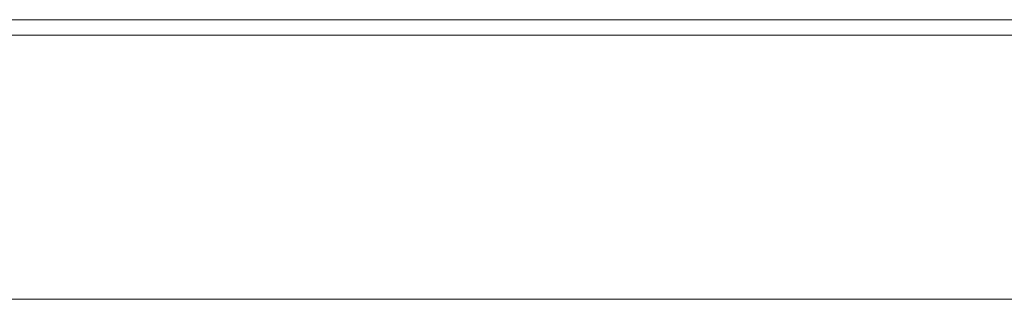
# Model space of a CAD drawing. Header units: millimetres. Extents: x -261 to 187, y -214 to 106.
# Tile 38 of 256: x -220.637 to -218.97, y -162.053 to -161.58. Entities that reach past the tile are written whole.
import ezdxf

# ---------------------------------------------------------------- set-up
doc = ezdxf.new("R2010")
doc.units = ezdxf.units.MM
doc.header["$LTSCALE"] = 0.005
doc.header["$MEASUREMENT"] = 0
doc.layers.add('IFC-Laje-Contorno', color=9, linetype='Continuous', lineweight=5)
doc.layers.add('IFC-Parede-Contorno', color=9, linetype='Continuous', lineweight=5)

msp = doc.modelspace()

# ---------------------------------------------------------------- linework, layer by layer
at = {"layer": 'IFC-Laje-Contorno', "lineweight": 5}
msp.add_line((-221.4, -161.5796), (-217.8291, -161.5796), dxfattribs=at)
at = {"layer": 'IFC-Parede-Contorno', "lineweight": 5}
for p, q in [((-221.8641, -161.6061), (-219.5043, -161.6061)), ((-219.5043, -161.6061), (-219.2657, -161.6061)), ((-219.2657, -161.6061), (-215.9501, -161.6061)), ((-222.503, -162.0532), (-218.8292, -162.0532))]:
    msp.add_line(p, q, dxfattribs=at)

doc.saveas('drawing.dxf')
